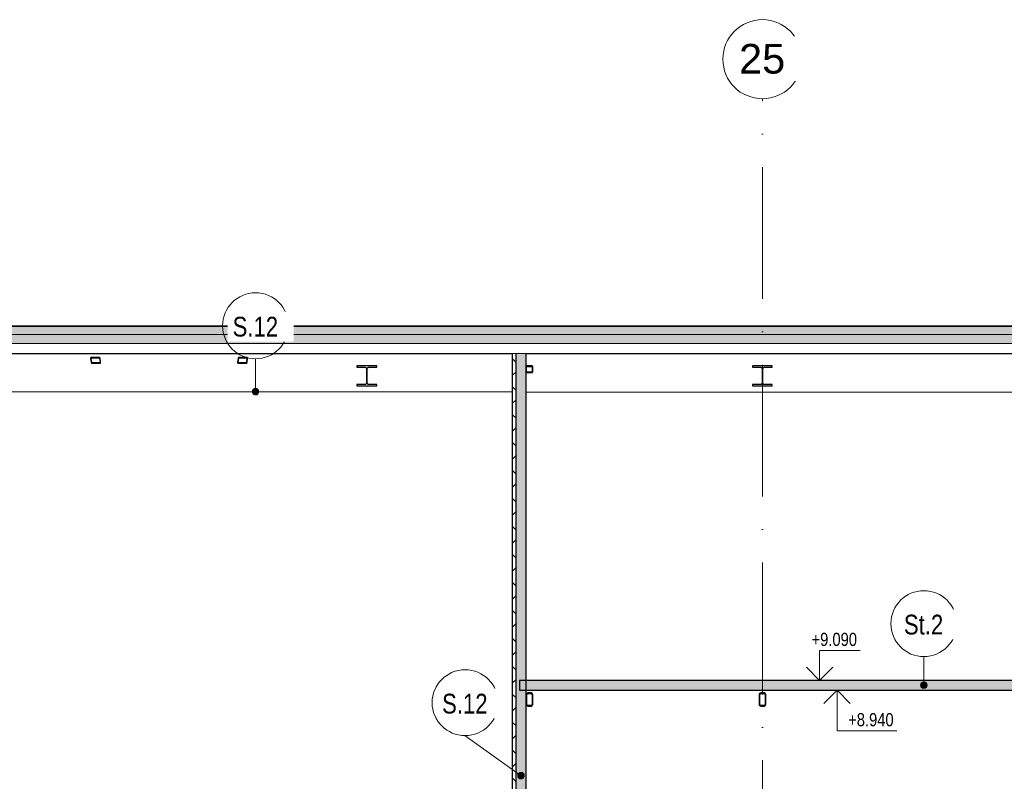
# Model space of a CAD drawing. Header units: millimetres. Extents: x 200776 to 378340, y -23587 to 19113.
# Tile 38 of 61: x 266374 to 281309, y 7559 to 19113. Entities that reach past the tile are written whole.
import ezdxf

# ---------------------------------------------------------------- set-up
doc = ezdxf.new("R2010")
doc.units = ezdxf.units.MM
doc.linetypes.add('Čerchovaná 20mm', pattern=[3000, 2000, -500, 0, -500])
for name, color, linetype, lineweight in [('CA_KOTY', 3, 'Continuous', 9), ('CA_OSY', 5, 'Continuous', 9), ('CA_PODLAHA', 1, 'Continuous', 25), ('CA_POHHRA25', 7, 'Continuous', 13), ('CA_PSVBUB', 3, 'Continuous', 9), ('CA_REZY', 1, 'Continuous', 25), ('CA_SRAFY', 9, 'Continuous', 25), ('CA_TEXT35', 62, 'Continuous', 9), ('CA_ZARIZPRED', 8, 'Continuous', 13), ('Popisky podlahy', 250, 'Continuous', 9)]:
    doc.layers.add(name, color=color, linetype=linetype, lineweight=lineweight)
doc.styles.add('Arial', font='arial.ttf', dxfattribs={"height": 450})
doc.styles.add('Arial_1', font='arial.ttf', dxfattribs={"width": 0.8, "height": 300})
doc.styles.add('Arial_2', font='arial.ttf', dxfattribs={"width": 0.8, "height": 200})
pattern_1 = [(246.422, (247222.888, 14459.587), (4.6e-05, -97.175588), [16.779, -8.852, 44.162, -8.852, -27.382]), (246.422, (247222.888, 14459.587), (4.6e-05, -97.175588), [-78.645, 16.779, -10.603]), (293.578, (247248.334, 14459.587), (42.410543, 0.000105), [16.779, -8.852, 44.162, -8.852, -27.382]), (293.578, (247248.334, 14459.587), (42.410543, 0.000105), [-78.645, 16.779, -10.603]), (180, (247248.33, 14459.59), (2e-12, -97.175), [25.446, -16.964]), (180, (247227.13, 14372.13), (2e-12, -97.175), [25.446, -16.964]), (270, (247255.047, 14444.208), (42.411, 1e-12), [8.112, -89.063]), (270, (247233.84, 14395.62), (42.411, 1e-12), [8.112, -89.063]), (270, (247216.176, 14444.21), (42.411, 1e-12), [8.112, -89.063]), (270, (247194.97, 14395.62), (42.411, 1e-12), [8.112, -89.063])]

# ---------------------------------------------------------------- blocks, each defined once
blk = doc.blocks.new('ocelová kce final - 11542_003_OK-HALA_TaO-2_ET_AciS_2025-05-29_upr_dwg-2597525-Řez 1 - vestavek V9')
at = {"layer": 'CA_REZY'}
for p, q in [((267449, 13978), (267458, 13912)), ((267467, 13912), (267459, 13978)), ((267572, 13990), (267467, 13990)), ((267468, 13984), (267573, 13984)), ((267583, 13906), (267478, 13906)), ((267478, 13900), (267584, 13900)), ((267584, 13978), (267592, 13912)), ((267601, 13912), (267593, 13978)), ((269687, 13978), (269679, 13912)), ((269688, 13912), (269696, 13978)), ((269696, 13900), (269802, 13900)), ((269802, 13906), (269697, 13906)), ((269707, 13984), (269812, 13984)), ((269813, 13990), (269708, 13990)), ((269821, 13978), (269813, 13912)), ((269822, 13912), (269831, 13978)), ((271790, 13859), (271490, 13859)), ((271490, 13859), (271490, 13840)), ((271490, 13840), (271607, 13840)), ((271634, 13813), (271634, 13604)), ((271645, 13604), (271645, 13813)), ((271672, 13840), (271790, 13840)), ((271790, 13840), (271790, 13859)), ((274055, 13847), (274055, 13770)), ((274061, 13770), (274061, 13847)), ((274143, 13859), (274067, 13859)), ((274067, 13853), (274143, 13853)), ((274143, 13764), (274067, 13764)), ((274067, 13758), (274143, 13758)), ((274149, 13847), (274149, 13770)), ((274155, 13770), (274155, 13847)), ((277790, 13859), (277490, 13859)), ((277490, 13859), (277490, 13840)), ((277490, 13840), (277607, 13840)), ((277634, 13813), (277634, 13604)), ((277645, 13604), (277645, 13813)), ((277672, 13840), (277790, 13840)), ((277790, 13840), (277790, 13859)), ((271607, 13576), (271490, 13576)), ((271490, 13576), (271490, 13557)), ((271490, 13557), (271790, 13557)), ((271790, 13576), (271672, 13576)), ((271790, 13557), (271790, 13576)), ((277490, 13576), (277490, 13557)), ((277607, 13576), (277490, 13576)), ((277490, 13557), (277790, 13557)), ((277790, 13576), (277672, 13576)), ((277790, 13557), (277790, 13576)), ((274055, 8875), (274055, 8725)), ((274065, 8725), (274065, 8875)), ((274130, 8900), (274080, 8900)), ((274080, 8890), (274130, 8890)), ((274145, 8875), (274145, 8725)), ((274155, 8725), (274155, 8875)), ((277590, 8875), (277590, 8725)), ((277600, 8725), (277600, 8875)), ((277665, 8900), (277615, 8900)), ((277615, 8890), (277665, 8890)), ((277680, 8875), (277680, 8725)), ((277690, 8725), (277690, 8875)), ((274130, 8710), (274080, 8710)), ((274080, 8700), (274130, 8700)), ((277665, 8710), (277615, 8710)), ((277615, 8700), (277665, 8700))]:
    blk.add_line(p, q, dxfattribs=at)
at = {"layer": 'CA_REZY', "flags": 128}
for points in [[(267467, 13990), (267463, 13990), (267460, 13989), (267457, 13988), (267454, 13986), (267452, 13985), (267450, 13983), (267450, 13980), (267449, 13978)], [(267458, 13912), (267458, 13909), (267460, 13907), (267462, 13905), (267464, 13903), (267467, 13902), (267471, 13900), (267475, 13900), (267478, 13900)], [(267459, 13978), (267459, 13979), (267460, 13980), (267460, 13981), (267461, 13982), (267463, 13983), (267464, 13983), (267466, 13984), (267468, 13984)], [(267478, 13906), (267476, 13906), (267474, 13906), (267472, 13907), (267471, 13907), (267469, 13908), (267468, 13909), (267468, 13910), (267467, 13912)], [(267593, 13978), (267592, 13980), (267591, 13983), (267589, 13985), (267586, 13986), (267583, 13988), (267580, 13989), (267576, 13990), (267572, 13990)], [(267573, 13984), (267575, 13984), (267577, 13983), (267579, 13983), (267580, 13982), (267582, 13981), (267583, 13980), (267583, 13979), (267584, 13978)], [(267592, 13912), (267592, 13910), (267591, 13909), (267591, 13908), (267589, 13907), (267588, 13907), (267587, 13906), (267585, 13906), (267583, 13906)], [(267584, 13900), (267587, 13900), (267591, 13900), (267594, 13902), (267597, 13903), (267599, 13905), (267600, 13907), (267601, 13909), (267601, 13912)], [(269679, 13912), (269679, 13909), (269680, 13907), (269681, 13905), (269683, 13903), (269686, 13902), (269689, 13900), (269693, 13900), (269696, 13900)], [(269708, 13990), (269704, 13990), (269700, 13989), (269697, 13988), (269694, 13986), (269691, 13985), (269689, 13983), (269688, 13980), (269687, 13978)], [(269697, 13906), (269695, 13906), (269693, 13906), (269692, 13907), (269691, 13907), (269689, 13908), (269689, 13909), (269688, 13910), (269688, 13912)], [(269696, 13978), (269697, 13979), (269697, 13980), (269698, 13981), (269700, 13982), (269701, 13983), (269703, 13983), (269705, 13984), (269707, 13984)], [(269813, 13912), (269812, 13910), (269812, 13909), (269811, 13908), (269809, 13907), (269808, 13907), (269806, 13906), (269804, 13906), (269802, 13906)], [(269802, 13900), (269805, 13900), (269809, 13900), (269813, 13902), (269816, 13903), (269818, 13905), (269820, 13907), (269822, 13909), (269822, 13912)], [(269812, 13984), (269814, 13984), (269816, 13983), (269817, 13983), (269819, 13982), (269820, 13981), (269820, 13980), (269821, 13979), (269821, 13978)], [(269831, 13978), (269830, 13980), (269830, 13983), (269828, 13985), (269826, 13986), (269823, 13988), (269820, 13989), (269817, 13990), (269813, 13990)], [(271607, 13840), (271614, 13839), (271619, 13837), (271624, 13834), (271629, 13830), (271632, 13824), (271634, 13819), (271634, 13813)], [(271645, 13813), (271646, 13819), (271648, 13824), (271651, 13830), (271656, 13834), (271661, 13837), (271666, 13839), (271672, 13840)], [(274067, 13859), (274064, 13859), (274062, 13858), (274060, 13856), (274058, 13854), (274056, 13852), (274055, 13849), (274055, 13847)], [(274055, 13770), (274055, 13768), (274056, 13765), (274058, 13763), (274060, 13761), (274062, 13760), (274064, 13759), (274067, 13758)], [(274061, 13847), (274061, 13848), (274062, 13849), (274062, 13851), (274063, 13851), (274064, 13852), (274066, 13853), (274067, 13853)], [(274067, 13764), (274066, 13764), (274064, 13765), (274063, 13766), (274062, 13767), (274062, 13768), (274061, 13769), (274061, 13770)], [(274155, 13847), (274155, 13849), (274154, 13852), (274152, 13854), (274150, 13856), (274148, 13858), (274146, 13859), (274143, 13859)], [(274143, 13853), (274144, 13853), (274146, 13852), (274147, 13851), (274148, 13851), (274148, 13849), (274149, 13848), (274149, 13847)], [(274149, 13770), (274149, 13769), (274148, 13768), (274148, 13767), (274147, 13766), (274146, 13765), (274144, 13764), (274143, 13764)], [(274143, 13758), (274146, 13759), (274148, 13760), (274150, 13761), (274152, 13763), (274154, 13765), (274155, 13768), (274155, 13770)], [(277607, 13840), (277614, 13839), (277619, 13837), (277624, 13834), (277629, 13830), (277632, 13824), (277634, 13819), (277634, 13813)], [(277645, 13813), (277646, 13819), (277648, 13824), (277651, 13830), (277656, 13834), (277661, 13837), (277666, 13839), (277672, 13840)], [(271634, 13604), (271634, 13598), (271632, 13592), (271629, 13587), (271624, 13582), (271619, 13579), (271614, 13577), (271607, 13576)], [(271672, 13576), (271666, 13577), (271661, 13579), (271656, 13582), (271651, 13587), (271648, 13592), (271646, 13598), (271645, 13604)], [(277634, 13604), (277634, 13598), (277632, 13592), (277629, 13587), (277624, 13582), (277619, 13579), (277614, 13577), (277607, 13576)], [(277672, 13576), (277666, 13577), (277661, 13579), (277656, 13582), (277651, 13587), (277648, 13592), (277646, 13598), (277645, 13604)]]:
    blk.add_lwpolyline(points, dxfattribs=at)
at = {"layer": 'CA_REZY'}
for centre, radius, start, end in [((274080, 8875), 25, 90, 180), ((274080, 8875), 15, 90, 180), ((274130, 8875), 25, 0, 90), ((274130, 8875), 15, 0, 90), ((277615, 8875), 25, 90, 180), ((277615, 8875), 15, 90, 180), ((277665, 8875), 25, 0, 90), ((277665, 8875), 15, 0, 90), ((274080, 8725), 25, 180, 270), ((274080, 8725), 15, 180, 270), ((274130, 8725), 15, 270, 0), ((274130, 8725), 25, 270, 0), ((277615, 8725), 25, 180, 270), ((277615, 8725), 15, 180, 270), ((277665, 8725), 15, 270, 0), ((277665, 8725), 25, 270, 0)]:
    blk.add_arc(centre, radius, start, end, dxfattribs=at)
blk = doc.blocks.new('ocelová kce final - ocelová kce final-2597615-Řez 1 - vestavek V9')
blk.add_blockref('ocelová kce final - 11542_003_OK-HALA_TaO-2_ET_AciS_2025-05-29_upr_dwg-2597525-Řez 1 - vestavek V9', (0, 0))
blk = doc.blocks.new('Osnova - Bublina osnovy 12mm-4850-Řez 1 - vestavek V9')
at = {"layer": 'CA_TEXT35'}
blk.add_circle((204705, 18513), 600, dxfattribs=at)
blk = doc.blocks.new('HP_Popisek stěny - HP_Popisek stěny-1417901-Řez 1 - vestavek V9')
at = {"layer": 'CA_PSVBUB'}
blk.add_circle((288420, 7174), 500, dxfattribs=at)
blk = doc.blocks.new('Popisek podlahy - Popisek podlahy-1418391-Řez 1 - vestavek V9')
at = {"layer": 'Popisky podlahy'}
blk.add_circle((256243, 6024), 500, dxfattribs=at)

msp = doc.modelspace()

# ---------------------------------------------------------------- hatches: boundary and pattern name
at = {"layer": 'CA_PSVBUB'}
h = msp.add_hatch(color=256, dxfattribs=at)
edge = h.paths.add_edge_path()
edge.add_arc((269952.5, 13469.4), 50, 0, 360)
h = msp.add_hatch(color=256, dxfattribs=at)
edge = h.paths.add_edge_path()
edge.add_arc((273978.3, 7643.8), 50, 0, 360)
at = {"layer": 'CA_SRAFY', "lineweight": 9}
h = msp.add_hatch(dxfattribs=at)
h.set_pattern_fill('FP_3', color=256, angle=-203.578, style=0, pattern_type=2)
h.set_pattern_definition(pattern_1)
h.paths.add_polyline_path([(210890.3, 14338.6), (289620, 14338.6), (289620, 14459.2), (204890, 14459.2), (204890, 14338.6), (209445.5, 14338.6)])
h = msp.add_hatch(dxfattribs=at)
h.set_pattern_fill('FP_3', color=256, angle=-203.578, style=0, pattern_type=2)
h.set_pattern_definition(pattern_1)
h.paths.add_polyline_path([(210890.3, 14197.9), (289620, 14197.9), (289620, 14338.6), (204890, 14338.6), (204890, 14197.9), (209445.5, 14197.9)])
h = msp.add_hatch(dxfattribs=at)
h.set_pattern_fill('FP_31', color=256, style=0, pattern_type=2)
h.set_pattern_definition([(45, (248519.7, 1115), (-212.132, 212.132), []), (135, (248519.7, 1115), (-212.132, -212.132), [])])
h.paths.add_polyline_path([(273845, 0), (273905, 0), (273905, 14047.2), (273845, 14047.2), (273845, 1165.4)])
h = msp.add_hatch(dxfattribs=at)
h.set_pattern_fill('FP_27', color=256, angle=-108.43, style=0, pattern_type=2)
h.set_pattern_definition([(251.57, (274049.966, 7093.259), (0.003194, -40.64254), [6.096, -283.058, 32.106, 0]), (108.43, (274049.966, 7083.1), (-0.003194, -40.64254), [6.096, -283.058, 31.648, 0]), (198.43, (274049.966, 7093.259), (101.608582, 20.312969), [96.368, -224.892]), (161.57, (274049.966, 7083.1), (-101.608582, 20.312969), [96.368, -224.892])])
h.paths.add_polyline_path([(274055, 0), (274055, 14047.2), (273905, 14047.2), (273905, 0)])
h = msp.add_hatch(dxfattribs=at)
h.set_pattern_fill('FP_17', color=256, angle=-203.578, style=0, pattern_type=2)
h.set_pattern_definition([(246.422, (262982.39, 9078.96), (-0.0002, -220.727), [38.113, -20.106, 100.311, -20.106, -62.196]), (246.422, (262982.39, 9078.96), (-0.0002, -220.727), [-178.636, 38.113, -24.083]), (293.578, (263040.19, 9078.96), (96.33192, 0.00054), [38.113, -20.106, 100.311, -82.302]), (293.578, (263040.19, 9078.96), (96.33192, 0.00054), [-158.53, -20.106, 38.113, -24.083]), (180, (263040.2, 9078.96), (-2e-11, -220.726), [57.799, -38.532]), (180, (262992.02, 8880.3), (-2e-11, -220.726), [57.799, -38.532]), (270, (263055.44, 9044.03), (96.334, -8e-12), [18.426, -202.3]), (270, (263007.27, 8933.67), (96.334, -8e-12), [18.426, -202.3]), (270, (262967.14, 9044.03), (96.334, -8e-12), [18.426, -202.3]), (270, (262918.98, 8933.67), (96.334, -8e-12), [18.426, -202.3])])
h.paths.add_polyline_path([(236690.8, 8940), (241339, 8940), (241339, 9090), (236690.8, 9090)])
h.paths.add_polyline_path([(289420, 8940), (289420, 9090), (273955, 9090), (273955, 8940), (289273.6, 8940)])
at = {"layer": 'Popisky podlahy'}
h = msp.add_hatch(color=7, dxfattribs=at)
edge = h.paths.add_edge_path()
edge.add_arc((280087.5, 9016.3), 50, 0, 360)

# ---------------------------------------------------------------- linework, layer by layer
at = {"layer": 'CA_KOTY'}
for p, q in [((278506.7, 9542.5), (279124.4, 9542.5)), ((278506.7, 9090), (278506.7, 9542.5)), ((278506.7, 9090), (278306.7, 9290)), ((278506.7, 9090), (278706.7, 9290)), ((278771.4, 8940), (278571.4, 8740)), ((278771.4, 8940), (278971.4, 8740)), ((278771.4, 8940), (278771.4, 8324.9)), ((278771.4, 8324.9), (279680.2, 8324.9))]:
    msp.add_line(p, q, dxfattribs=at)
at = {"layer": 'CA_OSY', "linetype": 'Čerchovaná 20mm'}
msp.add_line((277640, -6123.3), (277640, 17912.5), dxfattribs=at)
at = {"layer": 'CA_PODLAHA'}
for p, q in [((289420, 9090), (273955, 9090)), ((273955, 9090), (273955, 8940)), ((273955, 8940), (289420, 8940))]:
    msp.add_line(p, q, dxfattribs=at)
at = {"layer": 'CA_POHHRA25', "lineweight": 9}
for p, q in [((204890, 14459.2), (289620, 14459.2)), ((204890, 14338.6), (289620, 14338.6)), ((204890, 14197.9), (289620, 14197.9))]:
    msp.add_line(p, q, dxfattribs=at)
at = {"layer": 'CA_POHHRA25'}
for p, q in [((274055, 14047.2), (273845, 14047.2)), ((273845, 13469.4), (266000, 13469.4)), ((289420, 13463.4), (274055, 13463.4))]:
    msp.add_line(p, q, dxfattribs=at)
at = {"layer": 'CA_PSVBUB'}
for p, q in [((269952.5, 13469.4), (269952.5, 13969.4)), ((273978.3, 7643.8), (273129.9, 8251.1))]:
    msp.add_line(p, q, dxfattribs=at)
for centre in [(269952.5, 13469.4), (273978.3, 7643.8)]:
    msp.add_circle(centre, 50, dxfattribs=at)
at = {"layer": 'CA_REZY'}
for p, q in [((289620, 14464.4), (204890, 14464.4)), ((266000, 14047.2), (273845, 14047.2)), ((273845, 14047.2), (273845, 0)), ((273905, 0), (273905, 14047.2)), ((274055, 14047.2), (289420, 14047.2)), ((274055, 5100), (274055, 14047.2))]:
    msp.add_line(p, q, dxfattribs=at)
at = {"layer": 'Popisky podlahy'}
msp.add_line((280087.5, 9016.3), (280087.5, 9450.2), dxfattribs=at)
msp.add_circle((280087.5, 9016.3), 50, dxfattribs=at)

# ---------------------------------------------------------------- block references
at = {"layer": 'CA_PSVBUB'}
for p in [(-18467.5, 7295.8), (-15290.1, 1577.5)]:
    msp.add_blockref('HP_Popisek stěny - HP_Popisek stěny-1417901-Řez 1 - vestavek V9', p, dxfattribs=at)
at = {"layer": 'CA_TEXT35'}
msp.add_blockref('Osnova - Bublina osnovy 12mm-4850-Řez 1 - vestavek V9', (72935, 0), dxfattribs=at)
at = {"layer": 'CA_ZARIZPRED'}
msp.add_blockref('ocelová kce final - ocelová kce final-2597615-Řez 1 - vestavek V9', (0, 0), dxfattribs=at)
at = {"layer": 'Popisky podlahy'}
msp.add_blockref('Popisek podlahy - Popisek podlahy-1418391-Řez 1 - vestavek V9', (23845, 3926.6), dxfattribs=at)

# ---------------------------------------------------------------- texts
at = {"layer": 'CA_KOTY', "char_height": 200, "width": 815.357, "attachment_point": 1, "line_spacing_factor": 0.941778, "style": 'Arial_2'}
for s, insert in [('+9.090', (278384.6, 9811.5)), ('+8.940', (278940.5, 8593.9))]:
    msp.add_mtext(s, dxfattribs=dict(at, insert=insert))

# ---------------------------------------------------------------- next in the draw order: texts
at = {"layer": 'CA_PSVBUB', "char_height": 300, "width": 852.995, "attachment_point": 1, "style": 'Arial_1', "bg_fill": 3, "box_fill_scale": 1.25, "bg_fill_color": 256, "bg_fill_true_color": 13158600, "bg_fill_transparency": 0}
for insert in [(269603.7, 14605.4), (272781, 8887.1)]:
    msp.add_mtext('S.12', dxfattribs=dict(at, insert=insert))
at = {"layer": 'CA_TEXT35', "insert": (277285.9, 18745.1), "char_height": 450, "width": 849.789, "attachment_point": 1, "style": 'Arial', "bg_fill": 3, "box_fill_scale": 1.25, "bg_fill_color": 256, "bg_fill_true_color": 13158600, "bg_fill_transparency": 0}
msp.add_mtext('25', dxfattribs=at)
at = {"layer": 'Popisky podlahy', "color": 7, "insert": (279786.2, 10086.2), "char_height": 300, "width": 737.552, "attachment_point": 1, "style": 'Arial_1', "bg_fill": 3, "box_fill_scale": 1.25, "bg_fill_color": 256, "bg_fill_true_color": 13158600, "bg_fill_transparency": 0}
msp.add_mtext('St.2', dxfattribs=at)

doc.saveas('drawing.dxf')
